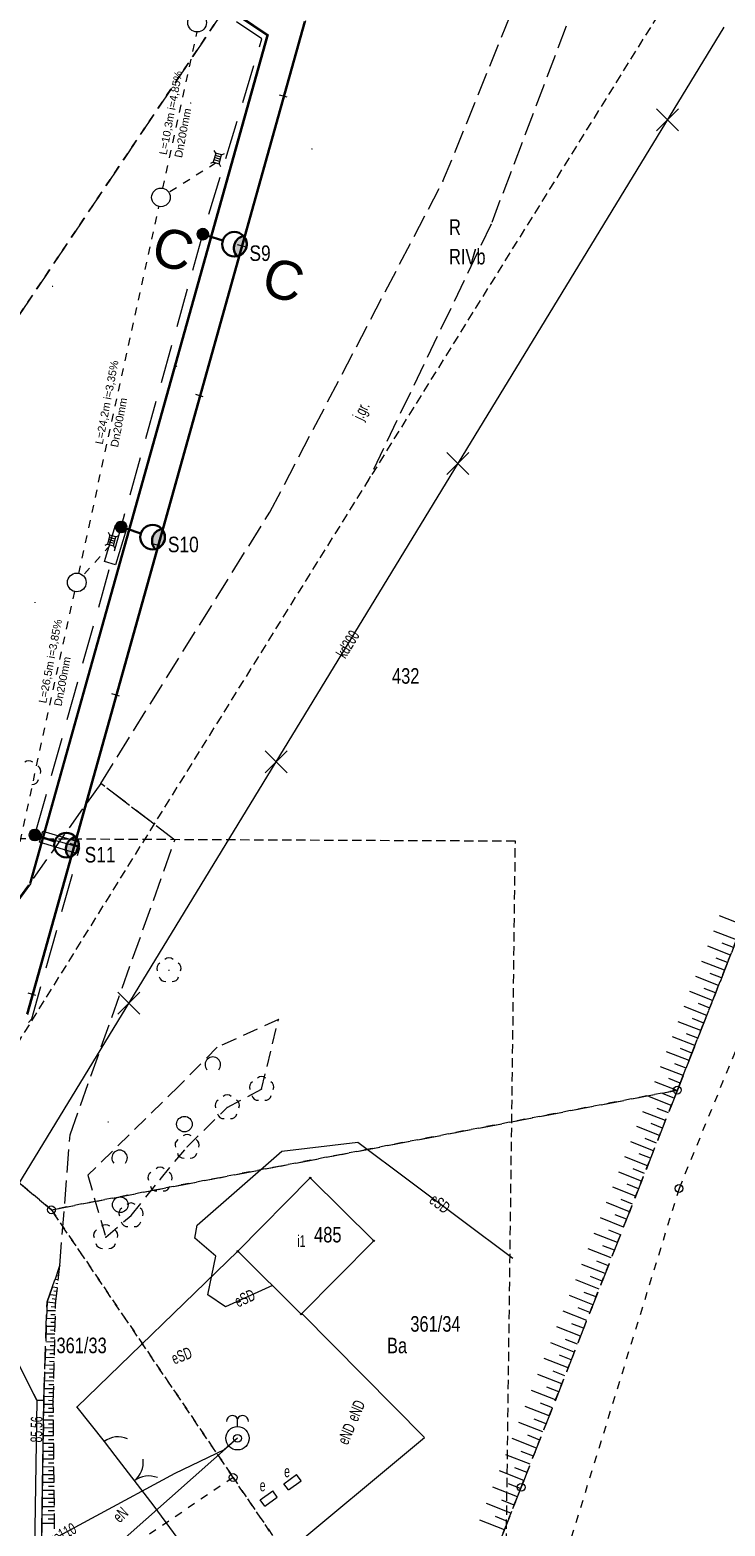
# Model space of a CAD drawing. Header units: metres. Extents: x 6541766 to 6542178, y 5894743 to 5895314.
# Tile 14 of 77: x 6541844 to 6541889, y 5894983 to 5895080. Entities that reach past the tile are written whole.
import ezdxf
from ezdxf.enums import TextEntityAlignment as Align

# ---------------------------------------------------------------- set-up
doc = ezdxf.new("R2010")
doc.units = ezdxf.units.M
for name, pattern in [('0.5_0.5', [1, 0.5, -0.5]), ('1.0_0.5', [1.5, 1, -0.5]), ('1.5_0.5', [2, 1.5, -0.5]), ('2', [0.9, 0.6, -0.3]), ('DASHED', [0.75, 0.5, -0.25]), ('egkk-500', [2, 1.5, -0.5]), ('egug-500', [1, 0.5, -0.5]), ('otob_500', [0]), ('otof_500', [0])]:
    doc.linetypes.add(name, pattern=pattern)
for name, color, linetype in [('000 Inne (niezydentyfikowane)', 7, 'Continuous'), ('209-oznaczenie konturu klasyfikacyjnego', 7, 'Continuous'), ('210-oznaczenie konturu użytku gruntowego', 7, 'Continuous'), ('211-numer działki ewidencyjnej', 7, 'Continuous'), ('217-kontur klasyfikacyjny', 7, 'Continuous'), ('218-kontur użytku gruntowego', 7, 'Continuous'), ('219-działka ewidencyjna', 7, 'Continuous'), ('312-budynek ewidencyjny', 7, 'Continuous'), ('312-oznaczenie budynku ewidencyjnego', 7, 'Continuous'), ('312-oznaczenie budynku ewidencyjnego-Atr117', 7, 'Continuous'), ('_rozbiórki', 1, 'Continuous'), ('brama', 7, 'Continuous'), ('furtka', 7, 'Continuous'), ('jezdnia', 7, 'Continuous'), ('jezdnia-Atr17', 7, 'Continuous'), ('krawężnik', 7, 'Continuous'), ('ogrodzenie trwałe', 7, 'Continuous'), ('pikieta sztuczna-Atr2', 7, 'Continuous'), ('przewód elektroenergetyczny podziemny', 7, 'Continuous'), ('przewód elektroenergetyczny podziemny-Atr1', 7, 'Continuous'), ('przewód kanalizacyjny', 7, 'Continuous'), ('przewód kanalizacyjny-Atr1', 7, 'Continuous'), ('przewód wodociągowy', 7, 'Continuous'), ('przewód wodociągowy-Atr1', 7, 'Continuous'), ('skarpa nieumocniona', 7, 'Continuous'), ('szafa elektroenergetyczna lub kontener-Atr17', 7, 'Continuous'), ('zadrzewienie  zakrzewienie', 7, 'Continuous'), ('Zakres', 7, 'Continuous')]:
    doc.layers.add(name, color=color, linetype=linetype)
for name, color, linetype, lineweight in [('_dr opis', 7, 'Continuous', 25), ('_dr_obrzeże 8x30', 210, 'Continuous', 30), ('_dr_ścieki kd', 36, 'Continuous', 30), ('IE - Kable projektowane', 1, 'DASHED', 20), ('IE - podklad', 8, 'Continuous', 9), ('IE - rury ochronne', 5, 'Continuous', 9), ('IE - SŁUP', 1, 'Continuous', 30)]:
    doc.layers.add(name, color=color, linetype=linetype, lineweight=lineweight)
doc.styles.add('ARIAL', font='arial.ttf')
doc.styles.add('MtXpl_Arial10', font='arial.ttf', dxfattribs={"height": 0.2})
doc.styles.add('MtXpl_Arial11', font='arial.ttf', dxfattribs={"height": 0.2})
doc.styles.add('MtXpl_Arial25', font='arial.ttf', dxfattribs={"height": 0.2})
doc.styles.add('MtXpl_Arial6', font='arial.ttf', dxfattribs={"height": 0.2})
doc.styles.add('MtXpl_Arial7', font='arial.ttf', dxfattribs={"height": 0.2})
doc.styles.add('MtXpl_Arial8', font='arial.ttf', dxfattribs={"height": 0.2})
doc.styles.add('MtXpl_Arial9', font='arial.ttf', dxfattribs={"height": 0.2})
doc.linetypes.add('902-500', pattern='A,3.75,0,[1,ksztalty.shx,S=0.5,R=0,X=0,Y=0],3.75', length=7.5)

# ---------------------------------------------------------------- blocks, each defined once
blk = doc.blocks.new('blok - sanitarne pzt chelmza ng')
at = {"color": 0, "linetype": 'Continuous', "lineweight": 13}
for p, q in [((6542360.668, 5894986.009), (6542361.478, 5894986.596)), ((6542360.962, 5894985.604), (6542360.668, 5894986.009)), ((6542360.962, 5894985.604), (6542361.772, 5894986.191)), ((6542361.772, 5894986.191), (6542361.478, 5894986.596)), ((6542359.139, 5894984.967), (6542359.947, 5894985.557)), ((6542359.433, 5894984.563), (6542359.139, 5894984.967)), ((6542359.433, 5894984.563), (6542360.241, 5894985.153)), ((6542360.241, 5894985.153), (6542359.947, 5894985.557))]:
    blk.add_line(p, q, dxfattribs=at)
at = {"layer": '_dr_ścieki kd', "linetype": '0.5_0.5', "lineweight": 9}
for p, q in [((6542352.883, 5895069.349), (6542355.083, 5895079.408)), ((6542356.302, 5895070.977, 87.925), (6542353.264, 5895069.081, 87.925)), ((6542347.466, 5895044.577), (6542352.627, 5895068.177)), ((6542349.503, 5895046.4, 87.127), (6542347.739, 5895044.437, 87.127)), ((6542341.554, 5895017.543), (6542347.21, 5895043.405))]:
    blk.add_line(p, q, dxfattribs=at)
at = {"layer": '_dr_ścieki kd', "lineweight": 9, "flags": 128}
for points, elevation in [([(6542356.661, 5895071.498), (6542356.277, 5895071.609), (6542356.11, 5895071.033), (6542356.494, 5895070.922), (6542356.661, 5895071.498)], 87.925), ([(6542356.277, 5895071.609), (6542356.18, 5895071.784)], 87.925), ([(6542356.619, 5895071.354), (6542356.235, 5895071.465)], 87.925), ([(6542356.661, 5895071.498), (6542356.836, 5895071.595)], 87.925), ([(6542356.11, 5895071.033), (6542355.935, 5895070.936)], 87.925), ([(6542356.536, 5895071.066), (6542356.152, 5895071.177)], 87.925), ([(6542356.578, 5895071.21), (6542356.193, 5895071.321)], 87.925), ([(6542356.494, 5895070.922), (6542356.591, 5895070.747)], 87.925), ([(6542349.311, 5895046.456), (6542349.136, 5895046.359)], 87.127), ([(6542349.862, 5895046.921), (6542349.477, 5895047.032), (6542349.311, 5895046.456), (6542349.695, 5895046.345), (6542349.862, 5895046.921)], 87.127), ([(6542349.737, 5895046.489), (6542349.353, 5895046.6)], 87.127), ([(6542349.477, 5895047.032), (6542349.381, 5895047.207)], 87.127), ([(6542349.779, 5895046.633), (6542349.394, 5895046.744)], 87.127), ([(6542349.82, 5895046.777), (6542349.436, 5895046.888)], 87.127), ([(6542349.695, 5895046.345), (6542349.792, 5895046.17)], 87.127), ([(6542349.862, 5895046.921), (6542350.037, 5895047.018)], 87.127)]:
    blk.add_lwpolyline(points, dxfattribs=dict(at, elevation=elevation))
at = {"layer": '_dr_ścieki kd', "lineweight": 9}
for centre in [(6542355.083, 5895080.008), (6542352.755, 5895068.763), (6542347.338, 5895043.991)]:
    blk.add_circle(centre, 0.6, dxfattribs=at)
at = {"layer": '_rozbiórki', "lineweight": 9}
for p, q in [((6542384.644, 5895074.451), (6542386.058, 5895073.037)), ((6542386.058, 5895074.451), (6542384.644, 5895073.037)), ((6542371.156, 5895052.342), (6542372.57, 5895050.928)), ((6542372.57, 5895052.342), (6542371.156, 5895050.928)), ((6542359.459, 5895033.167), (6542360.873, 5895031.753)), ((6542360.873, 5895033.167), (6542359.459, 5895031.753)), ((6542349.982, 5895017.632), (6542351.396, 5895016.218)), ((6542351.396, 5895017.632), (6542349.982, 5895016.218))]:
    blk.add_line(p, q, dxfattribs=at)
at = {"layer": 'przewód elektroenergetyczny podziemny', "color": 1, "linetype": 'Continuous', "lineweight": 9}
for p, q in [((6542360.54, 5895007.41), (6542365.43, 5895007.98)), ((6542365.43, 5895007.98), (6542375.4, 5895000.52)), ((6542355.08, 5895002.64), (6542360.54, 5895007.41)), ((6542354.94, 5895001.81), (6542355.08, 5895002.64)), ((6542356.29, 5895000.65), (6542354.94, 5895001.81)), ((6542355.78, 5894998.15), (6542356.29, 5895000.65)), ((6542359.93, 5894998.75), (6542356.91, 5894997.38)), ((6542356.91, 5894997.38), (6542355.78, 5894998.15))]:
    blk.add_line(p, q, dxfattribs=at)
at = {"layer": 'przewód kanalizacyjny', "color": 34, "linetype": 'Continuous', "lineweight": 9}
blk.add_line((6542336.24, 5894993.24), (6542388.99, 5895079.71), dxfattribs=at)
at = {"layer": 'przewód wodociągowy', "color": 5, "linetype": 'Continuous', "lineweight": 9}
for p, q in [((6542345.39, 5894978.04), (6542357.68, 5894988.93)), ((6542357.68, 5894988.93), (6542356.82, 5894988.18)), ((6542356.82, 5894988.18), (6542353.65, 5894986.67)), ((6542353.65, 5894986.67), (6542339.57, 5894979.08))]:
    blk.add_line(p, q, dxfattribs=at)
at = {"layer": '_dr_ścieki kd', "linetype": '0.5_0.5', "lineweight": 9}
for s, style, p in [('L=10,3m i=4,85%', 'MtXpl_Arial10', (6542353.119, 5895071.469)), ('Dn200mm', 'MtXpl_Arial11', (6542354.105, 5895071.279)), ('L=24,2m i=3,35%', 'MtXpl_Arial8', (6542349.006, 5895052.844)), ('Dn200mm', 'MtXpl_Arial9', (6542349.991, 5895052.654)), ('L=26,5m i=3,85%', 'MtXpl_Arial6', (6542345.371, 5895036.187)), ('Dn200mm', 'MtXpl_Arial7', (6542346.356, 5895035.997))]:
    blk.add_text(s, height=0.5, rotation=79.24026, dxfattribs=dict(at, style=style)).set_placement(p)
at = {"layer": 'przewód elektroenergetyczny podziemny-Atr1', "color": 1, "lineweight": 9, "width": 0.667}
for s, rotation, p in [('eSD', 323.194, (6542370.18, 5895004.42)), ('eSD', 24.401, (6542357.56, 5894997.68)), ('eSD', 20.99, (6542353.48, 5894994.02)), ('eND', 67.007, (6542365.05, 5894990.09)), ('eND', 67.007, (6542364.42, 5894988.6)), ('eN', 43.885, (6542349.84, 5894983.72))]:
    blk.add_text(s, height=0.75, rotation=rotation, dxfattribs=at).set_placement(p, align=Align.MIDDLE_LEFT)
at = {"layer": 'przewód kanalizacyjny-Atr1', "color": 34, "lineweight": 9, "width": 0.667}
blk.add_text('kd200', height=0.75, rotation=58.615, dxfattribs=at).set_placement((6542364.3, 5895039.24), align=Align.MIDDLE_LEFT)
at = {"layer": 'przewód wodociągowy-Atr1', "color": 5, "lineweight": 9, "width": 0.667}
blk.add_text('wo110', height=0.75, rotation=28.328, dxfattribs=at).set_placement((6542345.48, 5894982.27), align=Align.MIDDLE_LEFT)
at = {"layer": 'szafa elektroenergetyczna lub kontener-Atr17', "color": 1, "lineweight": 9, "width": 0.667}
for p in [(6542360.68, 5894986.43), (6542359.11, 5894985.52)]:
    blk.add_text('e', height=0.75, dxfattribs=at).set_placement(p)
blk = doc.blocks.new('blok - podklad szary rfqfqw')
at = {"color": 8, "lineweight": 9}
blk.add_line((6541861.974, 5895080.084), (6541844.097, 5895016.209), dxfattribs=at)
at = {"color": 8, "linetype": 'ByBlock', "lineweight": 9}
for p, q in [((6541860.867, 5895075.202), (6541860.385, 5895075.336)), ((6541858.172, 5895065.572), (6541857.69, 5895065.706)), ((6541855.477, 5895055.942), (6541854.995, 5895056.076)), ((6541852.782, 5895046.312), (6541852.3, 5895046.446)), ((6541850.087, 5895036.682), (6541849.605, 5895036.816)), ((6541847.391, 5895027.052), (6541846.91, 5895027.186)), ((6541844.696, 5895017.422), (6541844.215, 5895017.557))]:
    blk.add_line(p, q, dxfattribs=at)
at = {"color": 8, "linetype": 'Continuous', "lineweight": 9}
blk.add_line((6541857.68, 5894989.68), (6541857.68, 5894990.18), dxfattribs=at)
for centre, radius in [((6541885.98, 5895011.33), 0.25), ((6541854.265, 5895009.142), 0.5), ((6541886.09, 5895005), 0.25), ((6541850.136, 5895003.956), 0.5), ((6541845.71, 5895003.63), 0.25), ((6541857.68, 5894988.93), 0.75), ((6541857.68, 5894988.93), 0.25), ((6541857.4, 5894986.41), 0.25), ((6541875.93, 5894985.78), 0.25)]:
    blk.add_circle(centre, radius, dxfattribs=at)
at = {"color": 8, "lineweight": 9}
for centre in [(6541862.36, 5895005.68), (6541866.45, 5895001.64), (6541857.7, 5895000.96), (6541861.78, 5894996.92)]:
    blk.add_circle(centre, 0.045, dxfattribs=at)
at = {"color": 8, "linetype": 'Continuous', "lineweight": 9}
for centre, radius, start, end in [((6541844.25, 5895032.12), 0.4, 49.272, 130.728), ((6541844.63, 5895031.844), 0.4, 337.452, 58.692), ((6541844.485, 5895031.396), 0.4, 265.129, 346.779), ((6541852.89, 5895019.164), 0.4, 121.308, 202.548), ((6541853.27, 5895019.44), 0.4, 49.272, 130.728), ((6541853.65, 5895019.164), 0.4, 337.452, 58.692), ((6541853.035, 5895018.716), 0.4, 193.221, 274.871), ((6541853.505, 5895018.716), 0.4, 265.129, 346.779), ((6541856.094, 5895012.967), 0.5, 318.85, 221.162), ((6541858.85, 5895011.524), 0.4, 121.308, 202.548), ((6541859.23, 5895011.8), 0.4, 49.272, 130.728), ((6541859.61, 5895011.524), 0.4, 337.452, 58.692), ((6541857.02, 5895010.62), 0.4, 49.272, 130.728), ((6541858.995, 5895011.076), 0.4, 193.221, 274.871), ((6541859.465, 5895011.076), 0.4, 265.129, 346.779), ((6541856.64, 5895010.344), 0.4, 121.308, 202.548), ((6541856.785, 5895009.896), 0.4, 193.221, 274.871), ((6541857.255, 5895009.896), 0.4, 265.129, 346.779), ((6541857.4, 5895010.344), 0.4, 337.452, 58.692), ((6541854.06, 5895007.804), 0.4, 121.308, 202.548), ((6541854.44, 5895008.08), 0.4, 49.272, 130.728), ((6541854.82, 5895007.804), 0.4, 337.452, 58.692), ((6541850.094, 5895006.967), 0.5, 318.85, 221.162), ((6541854.205, 5895007.356), 0.4, 193.221, 274.871), ((6541854.675, 5895007.356), 0.4, 265.129, 346.779), ((6541852.32, 5895005.694), 0.4, 121.308, 202.548), ((6541852.7, 5895005.97), 0.4, 49.272, 130.728), ((6541853.08, 5895005.694), 0.4, 337.452, 58.692), ((6541852.465, 5895005.246), 0.4, 193.221, 274.871), ((6541852.935, 5895005.246), 0.4, 265.129, 346.779), ((6541850.83, 5895003.67), 0.4, 49.272, 130.728), ((6541850.45, 5895003.394), 0.4, 121.308, 202.548), ((6541851.21, 5895003.394), 0.4, 337.452, 58.692), ((6541848.82, 5895001.994), 0.4, 121.308, 202.548), ((6541849.2, 5895002.27), 0.4, 49.272, 130.728), ((6541849.58, 5895001.994), 0.4, 337.452, 58.692), ((6541850.595, 5895002.946), 0.4, 193.221, 274.871), ((6541851.065, 5895002.946), 0.4, 265.129, 346.779), ((6541848.965, 5895001.546), 0.4, 193.221, 274.871), ((6541849.435, 5895001.546), 0.4, 265.129, 346.779), ((6541857.342, 5894990.019), 0.375, 25.501, 180), ((6541858.019, 5894990.019), 0.375, 0, 154.598), ((6541850, 5894987.523), 1.5, 66.363, 126.363), ((6541850.121, 5894987.38), 1.5, 307.789, 7.789), ((6541851.959, 5894985.01), 1.5, 67.789, 127.789)]:
    blk.add_arc(centre, radius, start, end, dxfattribs=at)
at = {"color": 8, "linetype": 'Continuous', "lineweight": 9, "extrusion": (0, 0, -1)}
for points in [[(-6541854.638, 5895074.798), (-6541854.638, 5895074.862), (-6541854.625, 5895074.83)], [(-6541854.638, 5895074.862), (-6541854.67, 5895074.785), (-6541854.67, 5895074.875)], [(-6541854.638, 5895074.862), (-6541854.638, 5895074.798), (-6541854.67, 5895074.785)], [(-6541854.67, 5895074.875), (-6541854.67, 5895074.785), (-6541854.702, 5895074.798)], [(-6541854.67, 5895074.875), (-6541854.702, 5895074.798), (-6541854.702, 5895074.862)], [(-6541854.702, 5895074.862), (-6541854.702, 5895074.798), (-6541854.715, 5895074.83)], [(-6541862.438, 5895071.848), (-6541862.438, 5895071.912), (-6541862.425, 5895071.88)], [(-6541862.438, 5895071.912), (-6541862.47, 5895071.835), (-6541862.47, 5895071.925)], [(-6541862.438, 5895071.912), (-6541862.438, 5895071.848), (-6541862.47, 5895071.835)], [(-6541862.47, 5895071.925), (-6541862.47, 5895071.835), (-6541862.502, 5895071.848)], [(-6541862.47, 5895071.925), (-6541862.502, 5895071.848), (-6541862.502, 5895071.912)], [(-6541862.502, 5895071.912), (-6541862.502, 5895071.848), (-6541862.515, 5895071.88)], [(-6541870.868, 5895069.768), (-6541870.868, 5895069.832), (-6541870.855, 5895069.8)], [(-6541870.868, 5895069.832), (-6541870.9, 5895069.755), (-6541870.9, 5895069.845)], [(-6541870.868, 5895069.832), (-6541870.868, 5895069.768), (-6541870.9, 5895069.755)], [(-6541870.9, 5895069.845), (-6541870.9, 5895069.755), (-6541870.932, 5895069.768)], [(-6541870.9, 5895069.845), (-6541870.932, 5895069.768), (-6541870.932, 5895069.832)], [(-6541870.932, 5895069.832), (-6541870.932, 5895069.768), (-6541870.945, 5895069.8)], [(-6541873.958, 5895066.998), (-6541873.958, 5895067.062), (-6541873.945, 5895067.03)], [(-6541873.958, 5895067.062), (-6541873.99, 5895066.985), (-6541873.99, 5895067.075)], [(-6541873.958, 5895067.062), (-6541873.958, 5895066.998), (-6541873.99, 5895066.985)], [(-6541873.99, 5895067.075), (-6541873.99, 5895066.985), (-6541874.022, 5895066.998)], [(-6541873.99, 5895067.075), (-6541874.022, 5895066.998), (-6541874.022, 5895067.062)], [(-6541874.022, 5895067.062), (-6541874.022, 5895066.998), (-6541874.035, 5895067.03)], [(-6541845.748, 5895063.008), (-6541845.748, 5895063.072), (-6541845.735, 5895063.04)], [(-6541845.748, 5895063.072), (-6541845.78, 5895062.995), (-6541845.78, 5895063.085)], [(-6541845.748, 5895063.072), (-6541845.748, 5895063.008), (-6541845.78, 5895062.995)], [(-6541845.78, 5895063.085), (-6541845.78, 5895062.995), (-6541845.812, 5895063.008)], [(-6541845.78, 5895063.085), (-6541845.812, 5895063.008), (-6541845.812, 5895063.072)], [(-6541845.812, 5895063.072), (-6541845.812, 5895063.008), (-6541845.825, 5895063.04)], [(-6541853.728, 5895057.868), (-6541853.728, 5895057.932), (-6541853.715, 5895057.9)], [(-6541853.728, 5895057.932), (-6541853.76, 5895057.855), (-6541853.76, 5895057.945)], [(-6541853.728, 5895057.932), (-6541853.728, 5895057.868), (-6541853.76, 5895057.855)], [(-6541853.76, 5895057.945), (-6541853.76, 5895057.855), (-6541853.792, 5895057.868)], [(-6541853.76, 5895057.945), (-6541853.792, 5895057.868), (-6541853.792, 5895057.932)], [(-6541853.792, 5895057.932), (-6541853.792, 5895057.868), (-6541853.805, 5895057.9)], [(-6541859.738, 5895048.488), (-6541859.738, 5895048.552), (-6541859.725, 5895048.52)], [(-6541859.738, 5895048.552), (-6541859.77, 5895048.475), (-6541859.77, 5895048.565)], [(-6541859.738, 5895048.552), (-6541859.738, 5895048.488), (-6541859.77, 5895048.475)], [(-6541859.77, 5895048.565), (-6541859.77, 5895048.475), (-6541859.802, 5895048.488)], [(-6541859.77, 5895048.565), (-6541859.802, 5895048.488), (-6541859.802, 5895048.552)], [(-6541859.802, 5895048.552), (-6541859.802, 5895048.488), (-6541859.815, 5895048.52)], [(-6541844.618, 5895042.668), (-6541844.618, 5895042.732), (-6541844.605, 5895042.7)], [(-6541844.618, 5895042.732), (-6541844.65, 5895042.655), (-6541844.65, 5895042.745)], [(-6541844.618, 5895042.732), (-6541844.618, 5895042.668), (-6541844.65, 5895042.655)], [(-6541844.65, 5895042.745), (-6541844.65, 5895042.655), (-6541844.682, 5895042.668)], [(-6541844.65, 5895042.745), (-6541844.682, 5895042.668), (-6541844.682, 5895042.732)], [(-6541844.682, 5895042.732), (-6541844.682, 5895042.668), (-6541844.695, 5895042.7)], [(-6541848.848, 5895031.028), (-6541848.848, 5895031.092), (-6541848.835, 5895031.06)], [(-6541848.848, 5895031.028), (-6541848.848, 5895031.092), (-6541848.835, 5895031.06)], [(-6541848.848, 5895031.092), (-6541848.88, 5895031.015), (-6541848.88, 5895031.105)], [(-6541848.848, 5895031.092), (-6541848.88, 5895031.015), (-6541848.88, 5895031.105)], [(-6541848.848, 5895031.092), (-6541848.848, 5895031.028), (-6541848.88, 5895031.015)], [(-6541848.848, 5895031.092), (-6541848.848, 5895031.028), (-6541848.88, 5895031.015)], [(-6541848.88, 5895031.105), (-6541848.88, 5895031.015), (-6541848.912, 5895031.028)], [(-6541848.88, 5895031.105), (-6541848.912, 5895031.028), (-6541848.912, 5895031.092)], [(-6541848.88, 5895031.105), (-6541848.88, 5895031.015), (-6541848.912, 5895031.028)], [(-6541848.88, 5895031.105), (-6541848.912, 5895031.028), (-6541848.912, 5895031.092)], [(-6541848.912, 5895031.092), (-6541848.912, 5895031.028), (-6541848.925, 5895031.06)], [(-6541848.912, 5895031.092), (-6541848.912, 5895031.028), (-6541848.925, 5895031.06)], [(-6541853.618, 5895027.388), (-6541853.618, 5895027.452), (-6541853.605, 5895027.42)], [(-6541853.618, 5895027.452), (-6541853.65, 5895027.375), (-6541853.65, 5895027.465)], [(-6541853.618, 5895027.452), (-6541853.618, 5895027.388), (-6541853.65, 5895027.375)], [(-6541853.65, 5895027.465), (-6541853.65, 5895027.375), (-6541853.682, 5895027.388)], [(-6541853.65, 5895027.465), (-6541853.682, 5895027.388), (-6541853.682, 5895027.452)], [(-6541853.682, 5895027.452), (-6541853.682, 5895027.388), (-6541853.695, 5895027.42)], [(-6541853.235, 5895019.005), (-6541853.235, 5895019.075), (-6541853.22, 5895019.04)], [(-6541853.238, 5895019.008), (-6541853.238, 5895019.072), (-6541853.225, 5895019.04)], [(-6541853.235, 5895019.075), (-6541853.27, 5895018.99), (-6541853.27, 5895019.09)], [(-6541853.235, 5895019.075), (-6541853.235, 5895019.005), (-6541853.27, 5895018.99)], [(-6541853.238, 5895019.072), (-6541853.27, 5895018.995), (-6541853.27, 5895019.085)], [(-6541853.238, 5895019.072), (-6541853.238, 5895019.008), (-6541853.27, 5895018.995)], [(-6541853.27, 5895019.09), (-6541853.27, 5895018.99), (-6541853.305, 5895019.005)], [(-6541853.27, 5895019.09), (-6541853.305, 5895019.005), (-6541853.305, 5895019.075)], [(-6541853.27, 5895019.085), (-6541853.27, 5895018.995), (-6541853.302, 5895019.008)], [(-6541853.27, 5895019.085), (-6541853.302, 5895019.008), (-6541853.302, 5895019.072)], [(-6541853.302, 5895019.072), (-6541853.302, 5895019.008), (-6541853.315, 5895019.04)], [(-6541853.305, 5895019.075), (-6541853.305, 5895019.005), (-6541853.32, 5895019.04)], [(-6541860.288, 5895015.848), (-6541860.288, 5895015.912), (-6541860.275, 5895015.88)], [(-6541860.288, 5895015.912), (-6541860.32, 5895015.835), (-6541860.32, 5895015.925)], [(-6541860.288, 5895015.912), (-6541860.288, 5895015.848), (-6541860.32, 5895015.835)], [(-6541860.32, 5895015.925), (-6541860.32, 5895015.835), (-6541860.352, 5895015.848)], [(-6541860.32, 5895015.925), (-6541860.352, 5895015.848), (-6541860.352, 5895015.912)], [(-6541860.352, 5895015.912), (-6541860.352, 5895015.848), (-6541860.365, 5895015.88)], [(-6541859.195, 5895011.365), (-6541859.195, 5895011.435), (-6541859.18, 5895011.4)], [(-6541859.195, 5895011.435), (-6541859.23, 5895011.35), (-6541859.23, 5895011.45)], [(-6541859.195, 5895011.435), (-6541859.195, 5895011.365), (-6541859.23, 5895011.35)], [(-6541859.23, 5895011.45), (-6541859.23, 5895011.35), (-6541859.265, 5895011.365)], [(-6541859.23, 5895011.45), (-6541859.265, 5895011.365), (-6541859.265, 5895011.435)], [(-6541859.265, 5895011.435), (-6541859.265, 5895011.365), (-6541859.28, 5895011.4)], [(-6541856.985, 5895010.185), (-6541856.985, 5895010.255), (-6541856.97, 5895010.22)], [(-6541856.985, 5895010.255), (-6541857.02, 5895010.17), (-6541857.02, 5895010.27)], [(-6541856.985, 5895010.255), (-6541856.985, 5895010.185), (-6541857.02, 5895010.17)], [(-6541857.02, 5895010.27), (-6541857.02, 5895010.17), (-6541857.055, 5895010.185)], [(-6541857.02, 5895010.27), (-6541857.055, 5895010.185), (-6541857.055, 5895010.255)], [(-6541857.055, 5895010.255), (-6541857.055, 5895010.185), (-6541857.07, 5895010.22)], [(-6541849.328, 5895009.248), (-6541849.328, 5895009.312), (-6541849.315, 5895009.28)], [(-6541849.328, 5895009.312), (-6541849.36, 5895009.235), (-6541849.36, 5895009.325)], [(-6541849.328, 5895009.312), (-6541849.328, 5895009.248), (-6541849.36, 5895009.235)], [(-6541849.36, 5895009.325), (-6541849.36, 5895009.235), (-6541849.392, 5895009.248)], [(-6541849.36, 5895009.325), (-6541849.392, 5895009.248), (-6541849.392, 5895009.312)], [(-6541849.392, 5895009.312), (-6541849.392, 5895009.248), (-6541849.405, 5895009.28)], [(-6541854.405, 5895007.645), (-6541854.405, 5895007.715), (-6541854.39, 5895007.68)], [(-6541854.405, 5895007.715), (-6541854.44, 5895007.63), (-6541854.44, 5895007.73)], [(-6541854.405, 5895007.715), (-6541854.405, 5895007.645), (-6541854.44, 5895007.63)], [(-6541854.44, 5895007.73), (-6541854.44, 5895007.63), (-6541854.475, 5895007.645)], [(-6541854.44, 5895007.73), (-6541854.475, 5895007.645), (-6541854.475, 5895007.715)], [(-6541854.475, 5895007.715), (-6541854.475, 5895007.645), (-6541854.49, 5895007.68)], [(-6541852.665, 5895005.535), (-6541852.665, 5895005.605), (-6541852.65, 5895005.57)], [(-6541852.665, 5895005.605), (-6541852.7, 5895005.52), (-6541852.7, 5895005.62)], [(-6541852.665, 5895005.605), (-6541852.665, 5895005.535), (-6541852.7, 5895005.52)], [(-6541852.7, 5895005.62), (-6541852.7, 5895005.52), (-6541852.735, 5895005.535)], [(-6541852.7, 5895005.62), (-6541852.735, 5895005.535), (-6541852.735, 5895005.605)], [(-6541852.735, 5895005.605), (-6541852.735, 5895005.535), (-6541852.75, 5895005.57)], [(-6541850.795, 5895003.235), (-6541850.795, 5895003.305), (-6541850.78, 5895003.27)], [(-6541850.795, 5895003.305), (-6541850.83, 5895003.22), (-6541850.83, 5895003.32)], [(-6541850.795, 5895003.305), (-6541850.795, 5895003.235), (-6541850.83, 5895003.22)], [(-6541850.83, 5895003.32), (-6541850.83, 5895003.22), (-6541850.865, 5895003.235)], [(-6541850.83, 5895003.32), (-6541850.865, 5895003.235), (-6541850.865, 5895003.305)], [(-6541850.865, 5895003.305), (-6541850.865, 5895003.235), (-6541850.88, 5895003.27)], [(-6541849.165, 5895001.835), (-6541849.165, 5895001.905), (-6541849.15, 5895001.87)], [(-6541849.165, 5895001.905), (-6541849.2, 5895001.82), (-6541849.2, 5895001.92)], [(-6541849.165, 5895001.905), (-6541849.165, 5895001.835), (-6541849.2, 5895001.82)], [(-6541849.2, 5895001.92), (-6541849.2, 5895001.82), (-6541849.235, 5895001.835)], [(-6541849.2, 5895001.92), (-6541849.235, 5895001.835), (-6541849.235, 5895001.905)], [(-6541849.235, 5895001.905), (-6541849.235, 5895001.835), (-6541849.25, 5895001.87)], [(-6541846.218, 5895000.008), (-6541846.218, 5895000.072), (-6541846.205, 5895000.04)], [(-6541846.218, 5895000.072), (-6541846.25, 5894999.995), (-6541846.25, 5895000.085)], [(-6541846.218, 5895000.072), (-6541846.218, 5895000.008), (-6541846.25, 5894999.995)], [(-6541846.25, 5895000.085), (-6541846.25, 5894999.995), (-6541846.282, 5895000.008)], [(-6541846.25, 5895000.085), (-6541846.282, 5895000.008), (-6541846.282, 5895000.072)], [(-6541846.282, 5895000.072), (-6541846.282, 5895000.008), (-6541846.295, 5895000.04)], [(-6541845.398, 5894997.668), (-6541845.398, 5894997.732), (-6541845.385, 5894997.7)], [(-6541845.398, 5894997.732), (-6541845.43, 5894997.655), (-6541845.43, 5894997.745)], [(-6541845.398, 5894997.732), (-6541845.398, 5894997.668), (-6541845.43, 5894997.655)], [(-6541845.43, 5894997.745), (-6541845.43, 5894997.655), (-6541845.462, 5894997.668)], [(-6541845.43, 5894997.745), (-6541845.462, 5894997.668), (-6541845.462, 5894997.732)], [(-6541845.462, 5894997.732), (-6541845.462, 5894997.668), (-6541845.475, 5894997.7)], [(-6541845.948, 5894997.558), (-6541845.948, 5894997.622), (-6541845.935, 5894997.59)], [(-6541845.948, 5894997.622), (-6541845.98, 5894997.545), (-6541845.98, 5894997.635)], [(-6541845.948, 5894997.622), (-6541845.948, 5894997.558), (-6541845.98, 5894997.545)], [(-6541845.98, 5894997.635), (-6541845.98, 5894997.545), (-6541846.012, 5894997.558)], [(-6541845.98, 5894997.635), (-6541846.012, 5894997.558), (-6541846.012, 5894997.622)], [(-6541846.012, 5894997.622), (-6541846.012, 5894997.558), (-6541846.025, 5894997.59)], [(-6541844.938, 5894991.348), (-6541844.938, 5894991.412), (-6541844.925, 5894991.38)], [(-6541844.938, 5894991.412), (-6541844.97, 5894991.335), (-6541844.97, 5894991.425)], [(-6541844.938, 5894991.412), (-6541844.938, 5894991.348), (-6541844.97, 5894991.335)], [(-6541844.97, 5894991.425), (-6541844.97, 5894991.335), (-6541845.002, 5894991.348)], [(-6541844.97, 5894991.425), (-6541845.002, 5894991.348), (-6541845.002, 5894991.412)], [(-6541845.002, 5894991.412), (-6541845.002, 5894991.348), (-6541845.015, 5894991.38)], [(-6541845.798, 5894991.248), (-6541845.798, 5894991.312), (-6541845.785, 5894991.28)], [(-6541845.798, 5894991.312), (-6541845.83, 5894991.235), (-6541845.83, 5894991.325)], [(-6541845.798, 5894991.312), (-6541845.798, 5894991.248), (-6541845.83, 5894991.235)], [(-6541845.83, 5894991.325), (-6541845.83, 5894991.235), (-6541845.862, 5894991.248)], [(-6541845.83, 5894991.325), (-6541845.862, 5894991.248), (-6541845.862, 5894991.312)], [(-6541845.862, 5894991.312), (-6541845.862, 5894991.248), (-6541845.875, 5894991.28)], [(-6541847.308, 5894990.908), (-6541847.308, 5894990.972), (-6541847.295, 5894990.94)], [(-6541847.308, 5894990.972), (-6541847.34, 5894990.895), (-6541847.34, 5894990.985)], [(-6541847.308, 5894990.972), (-6541847.308, 5894990.908), (-6541847.34, 5894990.895)], [(-6541847.34, 5894990.985), (-6541847.34, 5894990.895), (-6541847.372, 5894990.908)], [(-6541847.34, 5894990.985), (-6541847.372, 5894990.908), (-6541847.372, 5894990.972)], [(-6541847.372, 5894990.972), (-6541847.372, 5894990.908), (-6541847.385, 5894990.94)]]:
    blk.add_solid(points, dxfattribs=at)
at = {"layer": '000 Inne (niezydentyfikowane)', "color": 8, "linetype": 'Continuous', "lineweight": 9}
for p, q in [((6541890.17, 5895021.96), (6541888.7, 5895022.54)), ((6541889.78, 5895020.99), (6541888.32, 5895021.56)), ((6541889.4, 5895020.01), (6541887.94, 5895020.59)), ((6541889.59, 5895020.5), (6541888.86, 5895020.79)), ((6541889.02, 5895019.04), (6541887.56, 5895019.61)), ((6541889.21, 5895019.53), (6541888.48, 5895019.81)), ((6541888.63, 5895018.07), (6541887.17, 5895018.64)), ((6541888.82, 5895018.55), (6541888.09, 5895018.84)), ((6541888.25, 5895017.1), (6541886.79, 5895017.67)), ((6541888.44, 5895017.58), (6541887.71, 5895017.87)), ((6541887.87, 5895016.13), (6541886.42, 5895016.7)), ((6541888.06, 5895016.61), (6541887.33, 5895016.9)), ((6541887.49, 5895015.16), (6541886.04, 5895015.73)), ((6541887.68, 5895015.64), (6541886.95, 5895015.93)), ((6541887.11, 5895014.19), (6541885.66, 5895014.76)), ((6541887.3, 5895014.68), (6541886.57, 5895014.96)), ((6541886.73, 5895013.23), (6541885.28, 5895013.8)), ((6541886.92, 5895013.71), (6541886.19, 5895014)), ((6541886.35, 5895012.26), (6541884.9, 5895012.83)), ((6541886.54, 5895012.75), (6541885.81, 5895013.03)), ((6541885.97, 5895011.3), (6541884.53, 5895011.87)), ((6541886.16, 5895011.78), (6541885.44, 5895012.07)), ((6541885.59, 5895010.34), (6541884.15, 5895010.91)), ((6541885.78, 5895010.82), (6541885.06, 5895011.1)), ((6541885.21, 5895009.37), (6541883.76, 5895009.94)), ((6541885.4, 5895009.86), (6541884.68, 5895010.14)), ((6541884.83, 5895008.41), (6541883.38, 5895008.98)), ((6541885.02, 5895008.89), (6541884.29, 5895009.18)), ((6541884.45, 5895007.43), (6541882.99, 5895008.01)), ((6541884.64, 5895007.92), (6541883.91, 5895008.21)), ((6541884.06, 5895006.46), (6541882.6, 5895007.03)), ((6541884.26, 5895006.95), (6541883.53, 5895007.23)), ((6541883.68, 5895005.48), (6541882.21, 5895006.06)), ((6541883.87, 5895005.97), (6541883.14, 5895006.26)), ((6541883.29, 5895004.5), (6541881.82, 5895005.08)), ((6541883.49, 5895004.99), (6541882.75, 5895005.28)), ((6541882.9, 5895003.51), (6541881.43, 5895004.09)), ((6541883.1, 5895004), (6541882.36, 5895004.29)), ((6541882.52, 5895002.52), (6541881.03, 5895003.11)), ((6541882.71, 5895003.02), (6541881.97, 5895003.31)), ((6541882.12, 5895001.53), (6541880.63, 5895002.11)), ((6541882.32, 5895002.03), (6541881.58, 5895002.32)), ((6541881.73, 5895000.53), (6541880.24, 5895001.12)), ((6541881.93, 5895001.03), (6541881.18, 5895001.32)), ((6541881.54, 5895000.03), (6541880.79, 5895000.33)), ((6541846.18, 5894999.37), (6541846.1, 5894999.38)), ((6541846.2, 5894999.62), (6541846.11, 5894999.63)), ((6541846.23, 5894999.87), (6541846.21, 5894999.87)), ((6541881.34, 5894999.53), (6541879.84, 5895000.12)), ((6541881.14, 5894999.03), (6541880.39, 5894999.33)), ((6541846.09, 5894998.62), (6541845.77, 5894998.66)), ((6541846.07, 5894998.37), (6541845.87, 5894998.39)), ((6541846.15, 5894999.12), (6541845.94, 5894999.15)), ((6541846.12, 5894998.87), (6541845.99, 5894998.89)), ((6541880.94, 5894998.53), (6541879.44, 5894999.12)), ((6541880.75, 5894998.03), (6541879.99, 5894998.32)), ((6541845.98, 5894997.63), (6541845.43, 5894997.69)), ((6541846.04, 5894998.12), (6541845.6, 5894998.17)), ((6541845.97, 5894997.37), (6541845.7, 5894997.38)), ((6541846.01, 5894997.87), (6541845.76, 5894997.9)), ((6541880.55, 5894997.52), (6541879.04, 5894998.12)), ((6541880.35, 5894997.02), (6541879.59, 5894997.32)), ((6541845.96, 5894996.62), (6541845.39, 5894996.64)), ((6541845.97, 5894997.12), (6541845.41, 5894997.14)), ((6541845.95, 5894996.37), (6541845.67, 5894996.38)), ((6541845.96, 5894996.87), (6541845.68, 5894996.88)), ((6541880.15, 5894996.51), (6541878.64, 5894997.11)), ((6541879.95, 5894996.01), (6541879.19, 5894996.3)), ((6541845.93, 5894995.62), (6541845.36, 5894995.63)), ((6541845.95, 5894996.12), (6541845.38, 5894996.13)), ((6541845.93, 5894995.37), (6541845.64, 5894995.37)), ((6541845.94, 5894995.87), (6541845.65, 5894995.88)), ((6541879.75, 5894995.5), (6541878.23, 5894996.1)), ((6541845.91, 5894994.61), (6541845.32, 5894994.63)), ((6541845.92, 5894995.12), (6541845.34, 5894995.13)), ((6541845.9, 5894994.36), (6541845.61, 5894994.37)), ((6541845.92, 5894994.87), (6541845.62, 5894994.87)), ((6541879.35, 5894994.48), (6541877.83, 5894995.08)), ((6541879.55, 5894994.99), (6541878.79, 5894995.29)), ((6541845.89, 5894993.61), (6541845.29, 5894993.63)), ((6541845.9, 5894994.11), (6541845.31, 5894994.13)), ((6541845.89, 5894993.86), (6541845.59, 5894993.87)), ((6541878.95, 5894993.46), (6541877.42, 5894994.06)), ((6541879.15, 5894993.97), (6541878.39, 5894994.27)), ((6541845.86, 5894992.61), (6541845.25, 5894992.62)), ((6541845.87, 5894993.11), (6541845.27, 5894993.12)), ((6541845.87, 5894992.86), (6541845.56, 5894992.87)), ((6541845.88, 5894993.36), (6541845.58, 5894993.37)), ((6541878.55, 5894992.43), (6541877.01, 5894993.04)), ((6541878.75, 5894992.95), (6541877.98, 5894993.25)), ((6541845.84, 5894991.6), (6541845.22, 5894991.62)), ((6541845.85, 5894992.11), (6541845.24, 5894992.12)), ((6541845.84, 5894991.86), (6541845.54, 5894991.86)), ((6541845.86, 5894992.36), (6541845.55, 5894992.36)), ((6541878.14, 5894991.41), (6541876.6, 5894992.01)), ((6541878.35, 5894991.92), (6541877.58, 5894992.22)), ((6541845.84, 5894990.6), (6541845.2, 5894990.59)), ((6541845.83, 5894991.1), (6541845.21, 5894991.1)), ((6541845.83, 5894991.35), (6541845.52, 5894991.36)), ((6541845.83, 5894990.85), (6541845.52, 5894990.85)), ((6541877.74, 5894990.37), (6541876.19, 5894990.98)), ((6541877.94, 5894990.89), (6541877.17, 5894991.19)), ((6541845.85, 5894989.6), (6541845.18, 5894989.59)), ((6541845.84, 5894990.1), (6541845.19, 5894990.09)), ((6541845.84, 5894990.35), (6541845.52, 5894990.35)), ((6541845.84, 5894989.85), (6541845.52, 5894989.84)), ((6541877.33, 5894989.34), (6541875.78, 5894989.95)), ((6541877.53, 5894989.86), (6541876.76, 5894990.16)), ((6541845.86, 5894988.59), (6541845.17, 5894988.59)), ((6541845.85, 5894989.09), (6541845.18, 5894989.09)), ((6541845.86, 5894988.84), (6541845.51, 5894988.84)), ((6541845.85, 5894989.35), (6541845.52, 5894989.34)), ((6541876.92, 5894988.3), (6541875.36, 5894988.91)), ((6541877.13, 5894988.82), (6541876.35, 5894989.13)), ((6541845.86, 5894988.09), (6541845.16, 5894988.08)), ((6541845.86, 5894988.34), (6541845.51, 5894988.34)), ((6541845.87, 5894987.84), (6541845.51, 5894987.84)), ((6541876.51, 5894987.26), (6541874.95, 5894987.87)), ((6541876.72, 5894987.78), (6541875.94, 5894988.09)), ((6541845.87, 5894987.59), (6541845.15, 5894987.58)), ((6541845.87, 5894987.09), (6541845.15, 5894987.08)), ((6541845.87, 5894987.34), (6541845.51, 5894987.33)), ((6541845.88, 5894986.84), (6541845.51, 5894986.83)), ((6541876.1, 5894986.21), (6541874.53, 5894986.83)), ((6541876.31, 5894986.73), (6541875.52, 5894987.04)), ((6541845.88, 5894986.08), (6541845.13, 5894986.08)), ((6541845.88, 5894986.59), (6541845.14, 5894986.58)), ((6541845.88, 5894986.33), (6541845.51, 5894986.33)), ((6541845.89, 5894985.83), (6541845.51, 5894985.83)), ((6541875.69, 5894985.16), (6541874.11, 5894985.78)), ((6541875.89, 5894985.69), (6541875.11, 5894986)), ((6541845.89, 5894985.06), (6541845.12, 5894985.05)), ((6541845.89, 5894985.58), (6541845.13, 5894985.57)), ((6541845.89, 5894985.32), (6541845.51, 5894985.31)), ((6541845.9, 5894984.8), (6541845.51, 5894984.79)), ((6541875.27, 5894984.11), (6541873.69, 5894984.73)), ((6541875.48, 5894984.63), (6541874.69, 5894984.94)), ((6541845.91, 5894984), (6541845.1, 5894983.99)), ((6541845.9, 5894984.53), (6541845.11, 5894984.52)), ((6541845.9, 5894984.27), (6541845.5, 5894984.26)), ((6541875.06, 5894983.58), (6541874.27, 5894983.89)), ((6541845.91, 5894983.45), (6541845.09, 5894983.45)), ((6541845.91, 5894983.73), (6541845.5, 5894983.72)), ((6541874.86, 5894983.05), (6541873.27, 5894983.67))]:
    blk.add_line(p, q, dxfattribs=at)
at = {"layer": '217-kontur klasyfikacyjny', "color": 8, "linetype": 'egkk-500', "lineweight": 9}
for p, q in [((6541861.21, 5895087.38), (6541819.67, 5895025.49)), ((6541885.98, 5895011.33), (6541895.87, 5895036.45)), ((6541895.87, 5895036.45), (6541885.98, 5895011.33)), ((6541845.71, 5895003.63), (6541885.98, 5895011.33)), ((6541885.98, 5895011.33), (6541875.93, 5894985.78)), ((6541838.81, 5895009.41), (6541845.71, 5895003.63)), ((6541875.93, 5894985.78), (6541869.28, 5894968.89))]:
    blk.add_line(p, q, dxfattribs=at)
at = {"layer": '218-kontur użytku gruntowego', "color": 8, "linetype": 'egug-500', "lineweight": 9}
for p, q in [((6541819.67, 5895025.49), (6541861.21, 5895087.38)), ((6541861.21, 5895087.38), (6541819.67, 5895025.49)), ((6541885.98, 5895011.33), (6541895.87, 5895036.45)), ((6541895.87, 5895036.45), (6541885.98, 5895011.33)), ((6541885.98, 5895011.33), (6541845.71, 5895003.63)), ((6541845.71, 5895003.63), (6541885.98, 5895011.33)), ((6541875.93, 5894985.78), (6541885.98, 5895011.33)), ((6541885.98, 5895011.33), (6541875.93, 5894985.78)), ((6541838.81, 5895009.41), (6541845.71, 5895003.63)), ((6541845.71, 5895003.63), (6541838.81, 5895009.41)), ((6541845.71, 5895003.63), (6541857.4, 5894986.41)), ((6541857.4, 5894986.41), (6541845.71, 5895003.63)), ((6541857.4, 5894986.41), (6541869.28, 5894968.89)), ((6541869.28, 5894968.89), (6541857.4, 5894986.41)), ((6541869.28, 5894968.89), (6541875.93, 5894985.78)), ((6541875.93, 5894985.78), (6541869.28, 5894968.89))]:
    blk.add_line(p, q, dxfattribs=at)
at = {"layer": '219-działka ewidencyjna', "color": 8, "linetype": '0.5_0.5', "lineweight": 9}
for p, q in [((6541819.67, 5895025.49), (6541861.21, 5895087.38)), ((6541895.87, 5895036.45), (6541885.98, 5895011.33)), ((6541895.38, 5895027.67), (6541886.09, 5895005)), ((6541885.98, 5895011.33), (6541845.71, 5895003.63)), ((6541885.98, 5895011.33), (6541875.93, 5894985.78)), ((6541845.71, 5895003.63), (6541838.81, 5895009.41)), ((6541886.09, 5895005), (6541877.08, 5894975.83)), ((6541857.4, 5894986.41), (6541845.71, 5895003.63)), ((6541857.4, 5894986.41), (6541842.65, 5894976.41)), ((6541869.28, 5894968.89), (6541857.4, 5894986.41)), ((6541875.93, 5894985.78), (6541869.28, 5894968.89))]:
    blk.add_line(p, q, dxfattribs=at)
at = {"layer": '312-budynek ewidencyjny', "color": 8, "linetype": 'Continuous', "lineweight": 9}
for p, q in [((6541857.7, 5895000.96), (6541862.36, 5895005.68)), ((6541862.36, 5895005.68), (6541866.45, 5895001.64)), ((6541866.45, 5895001.64), (6541861.78, 5894996.92)), ((6541861.78, 5894996.92), (6541857.7, 5895000.96))]:
    blk.add_line(p, q, dxfattribs=at)
at = {"layer": '_dr_obrzeże 8x30', "color": 8, "lineweight": 9}
for p, q in [((6541855.419, 5895081.984), (6541859.565, 5895079.197)), ((6541855.463, 5895082.051), (6541859.658, 5895079.231)), ((6541861.974, 5895080.084), (6541844.097, 5895016.209)), ((6541862.066, 5895080.118), (6541844.169, 5895016.169)), ((6541859.565, 5895079.197), (6541844.294, 5895024.631)), ((6541859.658, 5895079.231), (6541844.367, 5895024.595)), ((6541844.367, 5895024.595), (6541840.453, 5895019.34))]:
    blk.add_line(p, q, dxfattribs=at)
at = {"layer": 'brama', "color": 8, "linetype": 'otob_500', "lineweight": 9}
blk.add_line((6541849.78, 5894987.82), (6541852.3, 5894984.57), dxfattribs=at)
at = {"layer": 'furtka', "color": 8, "linetype": 'otof_500', "lineweight": 9}
blk.add_line((6541849.11, 5894988.73), (6541849.78, 5894987.82), dxfattribs=at)
at = {"layer": 'jezdnia', "color": 8, "linetype": '1.5_0.5', "lineweight": 9}
for p, q in [((6541870.9, 5895069.8), (6541876.17, 5895082.76)), ((6541879.54, 5895081.64), (6541873.99, 5895067.03)), ((6541859.77, 5895048.52), (6541870.9, 5895069.8)), ((6541873.99, 5895067.03), (6541866.062, 5895050.484)), ((6541848.88, 5895031.06), (6541859.77, 5895048.52)), ((6541848.88, 5895031.06), (6541841.12, 5895020.18)), ((6541848.88, 5895031.06), (6541841.12, 5895020.18)), ((6541852.323, 5895028.432), (6541848.88, 5895031.06)), ((6541852.323, 5895028.432), (6541848.88, 5895031.06)), ((6541853.65, 5895027.42), (6541848.88, 5895031.06)), ((6541846.91, 5895008.46), (6541853.65, 5895027.42)), ((6541846.25, 5895000.04), (6541846.91, 5895008.46)), ((6541840.72, 5894999.39), (6541844.77, 5894991.38)), ((6541845.43, 5894997.7), (6541846.25, 5895000.04)), ((6541845.21, 5894991.37), (6541845.43, 5894997.7)), ((6541844.77, 5894991.38), (6541845.21, 5894991.37))]:
    blk.add_line(p, q, dxfattribs=at)
at = {"layer": 'krawężnik', "color": 8, "linetype": 'Continuous', "lineweight": 9}
for p, q in [((6541844.77, 5894991.38), (6541840.72, 5894999.39)), ((6541844.77, 5894991.38), (6541844.62, 5894981.75)), ((6541845.21, 5894991.37), (6541844.77, 5894991.38)), ((6541845.07, 5894981.75), (6541845.21, 5894991.37))]:
    blk.add_line(p, q, dxfattribs=at)
at = {"layer": 'ogrodzenie trwałe', "color": 8, "linetype": '902-500', "lineweight": 9}
for p, q in [((6541857.7, 5895000.96), (6541847.34, 5894990.94)), ((6541869.72, 5894988.98), (6541861.81, 5894996.95)), ((6541847.34, 5894990.94), (6541849.11, 5894988.73)), ((6541856.89, 5894978.33), (6541869.72, 5894988.98)), ((6541852.3, 5894984.57), (6541856.89, 5894978.33))]:
    blk.add_line(p, q, dxfattribs=at)
at = {"layer": 'skarpa nieumocniona', "color": 8, "linetype": '1.0_0.5', "lineweight": 9}
for p, q in [((6541846.25, 5895000.04), (6541845.43, 5894997.7)), ((6541846.25, 5895000.04), (6541845.43, 5894997.7)), ((6541845.98, 5894997.59), (6541846.25, 5895000.04)), ((6541845.98, 5894997.59), (6541846.25, 5895000.04)), ((6541845.43, 5894997.7), (6541845.21, 5894991.37)), ((6541845.43, 5894997.7), (6541845.21, 5894991.37)), ((6541845.83, 5894991.28), (6541845.98, 5894997.59)), ((6541845.83, 5894991.28), (6541845.98, 5894997.59)), ((6541845.21, 5894991.37), (6541845.07, 5894981.75)), ((6541845.21, 5894991.37), (6541845.07, 5894981.75)), ((6541845.93, 5894981.6), (6541845.83, 5894991.28)), ((6541845.93, 5894981.6), (6541845.83, 5894991.28))]:
    blk.add_line(p, q, dxfattribs=at)
at = {"layer": 'zadrzewienie  zakrzewienie', "color": 8, "linetype": '1.0_0.5', "lineweight": 9}
for p, q in [((6541860.32, 5895015.88), (6541856.38, 5895014.09)), ((6541859.23, 5895011.4), (6541860.32, 5895015.88)), ((6541856.38, 5895014.09), (6541853.92, 5895011.6)), ((6541853.92, 5895011.6), (6541848.05, 5895005.85)), ((6541857.02, 5895010.22), (6541859.23, 5895011.4)), ((6541854.44, 5895007.68), (6541857.02, 5895010.22)), ((6541852.7, 5895005.57), (6541854.44, 5895007.68)), ((6541848.05, 5895005.85), (6541849.2, 5895001.87)), ((6541850.83, 5895003.27), (6541852.7, 5895005.57)), ((6541849.2, 5895001.87), (6541850.83, 5895003.27))]:
    blk.add_line(p, q, dxfattribs=at)
at = {"layer": 'Zakres', "color": 8, "linetype": '2', "lineweight": 9}
for p, q in [((6541843.02, 5895013.5), (6541885, 5895080.88)), ((6541843.02, 5895013.5), (6541885, 5895080.88)), ((6541843.02, 5895013.5), (6541885, 5895080.88)), ((6541843.02, 5895013.5), (6541885, 5895080.88)), ((6541875.56, 5895027.34), (6541799.19, 5895027.7)), ((6541874.51, 5894946.2), (6541875.56, 5895027.34))]:
    blk.add_line(p, q, dxfattribs=at)
at = {"layer": '209-oznaczenie konturu klasyfikacyjnego', "color": 8, "linetype": 'Continuous', "lineweight": 9, "width": 0.79}
blk.add_text('RIVb', height=1, dxfattribs=at).set_placement((6541871.29, 5895065.45), align=Align.TOP_LEFT)
at = {"layer": '210-oznaczenie konturu użytku gruntowego', "color": 8, "linetype": 'Continuous', "lineweight": 9, "width": 0.79}
for s, p in [('R', (6541871.29, 5895066.35)), ('Ba', (6541867.3, 5894994.4))]:
    blk.add_text(s, height=1, dxfattribs=at).set_placement(p)
at = {"layer": '211-numer działki ewidencyjnej', "color": 8, "linetype": 'Continuous', "lineweight": 9, "width": 0.79}
for s, p in [('432', (6541867.622, 5895037.477)), ('361/34', (6541868.8, 5894995.79)), ('361/33', (6541846.034, 5894994.406))]:
    blk.add_text(s, height=1, dxfattribs=at).set_placement(p)
at = {"layer": '312-oznaczenie budynku ewidencyjnego', "color": 8, "linetype": 'Continuous', "lineweight": 9, "width": 0.79}
blk.add_text('485', height=1, dxfattribs=at).set_placement((6541862.61, 5895002.53), align=Align.TOP_LEFT)
at = {"layer": '312-oznaczenie budynku ewidencyjnego-Atr117', "color": 8, "lineweight": 9, "width": 0.667}
blk.add_text('i1', height=0.75, dxfattribs=at).set_placement((6541861.79, 5895001.62), align=Align.MIDDLE_CENTER)
at = {"layer": '_dr opis', "color": 8, "lineweight": 9, "style": 'MtXpl_Arial25'}
blk.add_text('C     C', height=2.5, rotation=344.36512, dxfattribs=at).set_placement((6541851.99, 5895064.572))
at = {"layer": 'jezdnia-Atr17', "color": 8, "lineweight": 9, "width": 0.667}
blk.add_text('j.gr.', height=0.75, rotation=64.399, dxfattribs=at).set_placement((6541865.73, 5895054.37))
blk.add_text('j.gr.', height=0.75, rotation=64.399, dxfattribs=at).set_placement((6541865.73, 5895054.37))
at = {"layer": 'pikieta sztuczna-Atr2', "color": 8, "lineweight": 9, "width": 0.667}
blk.add_text('85.56', height=0.75, rotation=89.166, dxfattribs=at).set_placement((6541845.11, 5894988.66))
blk = doc.blocks.new('blok - slup osw 2 bmtge')
at = {"layer": 'IE - SŁUP', "ltscale": 0.75}
for points in [[(6542146.931, 5895285.311, 1), (6542146.256, 5895285.311, 1)], [(6542149.124, 5895285.978, 0.57735), (6542149.113, 5895284.606, 0.57735)]]:
    blk.add_hatch(color=5, dxfattribs=at).paths.add_polyline_path(points)
at = {"layer": 'IE - SŁUP', "color": 5, "ltscale": 0.75}
for p, q in [((6542146.931, 5895285.309, 0.474), (6542146.256, 5895285.314, 0.474)), ((6542146.596, 5895285.649, 0.474), (6542146.591, 5895284.974, 0.474)), ((6542147.931, 5895285.301, 0.474), (6542146.931, 5895285.309, 0.474))]:
    blk.add_line(p, q, dxfattribs=at)
for centre, radius in [((6542148.723, 5895285.295, 0.474), 0.792), ((6542146.593, 5895285.311, 0.474), 0.338)]:
    blk.add_circle(centre, radius, dxfattribs=at)
for centre, start, end in [((6542149.515, 5895285.289, 0.474), 119.55342, 239.55342), ((6542148.723, 5895285.295, 0.474), 299.55342, 59.55342)]:
    blk.add_arc(centre, 0.792, start, end, dxfattribs=at)

msp = doc.modelspace()

# ---------------------------------------------------------------- linework, layer by layer
at = {"layer": 'IE - Kable projektowane', "ltscale": 5, "elevation": 86.721, "flags": 128}
msp.add_lwpolyline([(6541833.98, 5895004.719), (6541844.45, 5895015.909), (6541847.536, 5895026.936), (6541844.647, 5895027.745), (6541850.191, 5895047.556), (6541855.456, 5895066.4), (6541859.255, 5895078.955), (6541849.56, 5895085.473), (6541866.549, 5895115.048), (6541880.962, 5895141.429), (6541891.902, 5895161.39), (6541896.707, 5895167.147), (6541916.525, 5895189.657), (6541934.268, 5895213.82), (6541940.817, 5895223.302), (6541948.852, 5895239.982), (6541958.583, 5895268.41)], dxfattribs=at)
at = {"layer": 'IE - rury ochronne', "lineweight": 9}
for points, elevation in [([(6541849.127, 5895045.337), (6541849.824, 5895047.668), (6541850.538, 5895047.45), (6541849.84, 5895045.119)], -86.721), ([(6541845.15, 5895027.991), (6541847.481, 5895027.294), (6541847.264, 5895026.58), (6541844.933, 5895027.278)], 86.721)]:
    msp.add_lwpolyline(points, close=True, dxfattribs=dict(at, elevation=elevation))

# ---------------------------------------------------------------- block references
at = {"layer": '_dr_ścieki kd', "lineweight": 9}
msp.add_blockref('blok - sanitarne pzt chelmza ng', (-500, 0), dxfattribs=at)
at = {"layer": 'IE - podklad'}
msp.add_blockref('blok - podklad szary rfqfqw', (0, 0), dxfattribs=at)
at = {"layer": 'IE - SŁUP'}
for p, rotation in [((-1463401.985, 2224926.857, -0.474), 342.6070801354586), ((-1463411.561, 2224917.419, 86.247), 342.6070128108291), ((-1463412.794, 2224888.203, 86.247), 342.6070801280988)]:
    msp.add_blockref('blok - slup osw 2 bmtge', p, dxfattribs=dict(at, rotation=rotation))

# ---------------------------------------------------------------- texts
at = {"layer": 'IE - SŁUP', "style": 'ARIAL', "width": 0.8}
for s, p in [('S9', (6541858.448, 5895064.674)), ('S10', (6541853.2, 5895045.934)), ('S11', (6541847.846, 5895025.974))]:
    msp.add_text(s, height=1, dxfattribs=at).set_placement(p)

doc.saveas('drawing.dxf')
